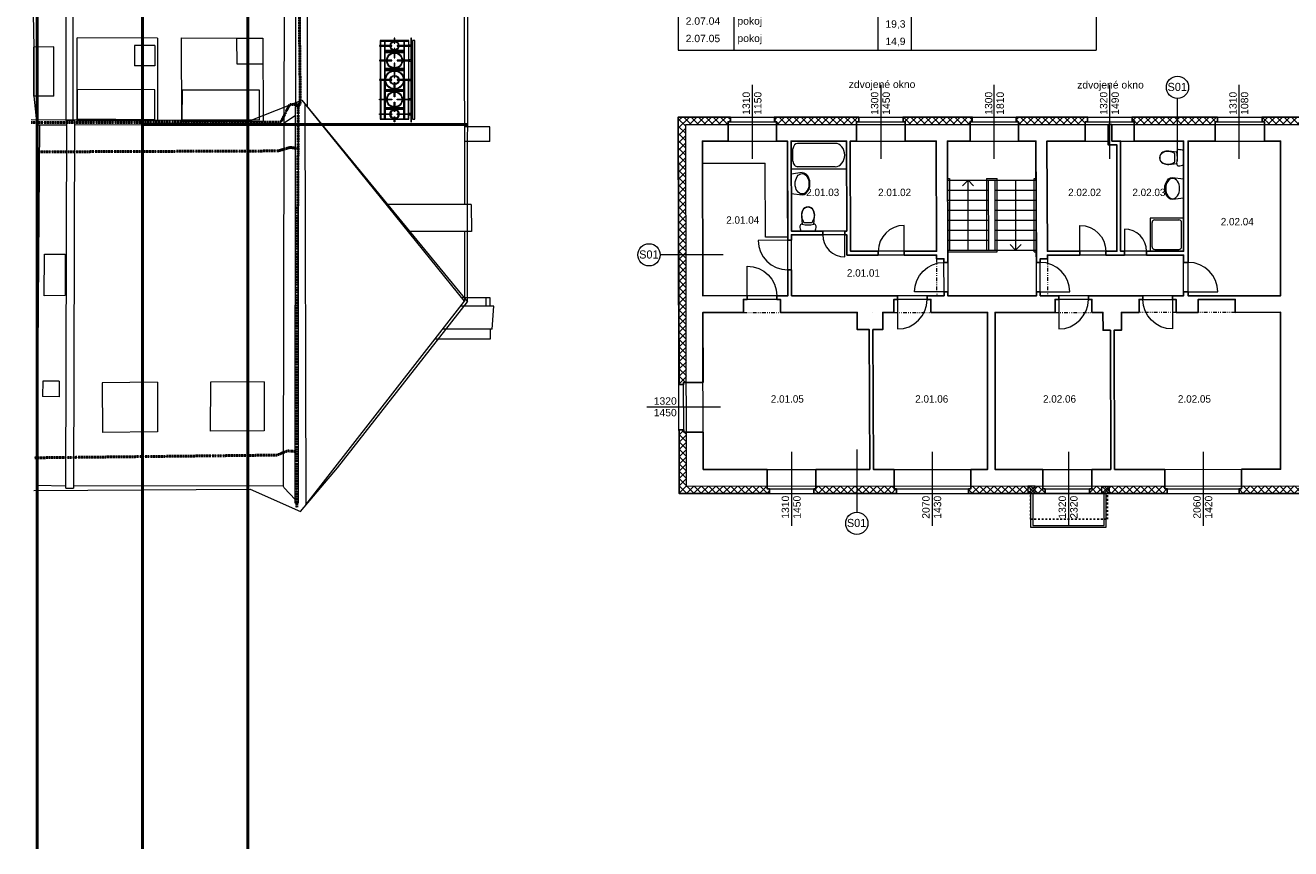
# Model space of a CAD drawing. Extents: x 9439 to 77518, y -36542 to 26174.
# Tile 1 of 7: x 9439 to 43657, y -36542 to -14271. Entities that reach past the tile are written whole.
import ezdxf

# ---------------------------------------------------------------- set-up
doc = ezdxf.new("R2010")
doc.units = 0
doc.header["$MEASUREMENT"] = 0
doc.set_wipeout_variables(frame=1)
for name, pattern in [('DGN Style 4', [0.565042, 0.282344, -0.141172, 0.000352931, -0.141172]), ('Wipeout_Contour', [1000, 0, -1000]), ('Čerchovaná se dvěma tečkami S', [250, 100, -40, 15, -40, 15, -40]), ('čárkovaná S', [100, 50, -50])]:
    doc.linetypes.add(name, pattern=pattern)
for name, color, linetype, lineweight in [('2D BOD_Číslo_pera__1', 7, 'Continuous', 15), ('2D BOD_Číslo_pera__2', 1, 'Continuous', 25), ('2D kreslení - obecné_Číslo_pera__1', 7, 'Continuous', 15), ('2D VÝPLNĚ_Číslo_pera__4', 91, 'Continuous', 13), ('2D ČÁRY_Číslo_pera__1', 7, 'Continuous', 15), ('2D ČÁRY_Číslo_pera__2', 1, 'Continuous', 25), ('2D ČÁRY_Číslo_pera__3', 150, 'Continuous', 13), ('2D ČÁRY_Číslo_pera__5', 231, 'Continuous', 50), ('blok I_hromosvody_Číslo_pera__4', 91, 'Continuous', 13), ('blok I_okapy_Číslo_pera__5', 231, 'Continuous', 50), ('blok I_pohled4_fasáda_Číslo_pera__1', 7, 'Continuous', 15), ('blok I_pohled4_okna_Číslo_pera__3', 150, 'Continuous', 13), ('blok I_pohled4_střecha_Číslo_pera__1', 7, 'Continuous', 15), ('blok I_pohled4_terén_Číslo_pera__4', 91, 'Continuous', 13), ('blok I_pohled6_fasáda_Číslo_pera__1', 7, 'Continuous', 15), ('blok I_pohled6_okna_Číslo_pera__3', 150, 'Continuous', 13), ('blok I_pohled6_střecha_Číslo_pera__1', 7, 'Continuous', 15), ('komín_Číslo_pera__1', 7, 'Continuous', 15), ('KRESBA_Číslo_pera__1', 7, 'Continuous', 15), ('Level 30_Číslo_pera__1', 7, 'Continuous', 15), ('NÁBYTEK A ZAŘÍZENÍ_Číslo_pera__3', 150, 'Continuous', 13), ('POZNÁMKY.TEXT_Číslo_pera__4', 91, 'Continuous', 13), ('zdi_Číslo_pera__1', 7, 'Continuous', 15), ('Č.M.', 6, 'Continuous', 13)]:
    doc.layers.add(name, color=color, linetype=linetype, lineweight=lineweight)
for name, color, linetype in [('2D ČÁRY', 7, 'Continuous'), ('NÁBYTEK A ZAŘÍZENÍ', 7, 'Continuous'), ('vodorovné konstrukce', 7, 'Continuous')]:
    doc.layers.add(name, color=color, linetype=linetype)
for name, color, linetype, lineweight, true_color in [('blok I_komíny_Číslo_pera__252', 7, 'Continuous', 13, 0x917be6), ('blok I_pohled4_terén_Číslo_pera__30', 7, 'Continuous', 13, 0xfed4ff), ('blok I_pohled6_terén_Číslo_pera__30', 7, 'Continuous', 13, 0xfed4ff), ('vodorovné konstrukce_Číslo_pera__241', 9, 'Continuous', 13, 0x808080)]:
    doc.layers.add(name, color=color, linetype=linetype, lineweight=lineweight, true_color=true_color)
doc.styles.add('GENERATED_STYLE_2', font='arial.ttf')
doc.styles.add('GENERATED_STYLE_3', font='txt')
pattern_1 = [(45, (0, 0), (-98.99495, 98.99495), []), (135, (0, 0), (98.99495, 98.99495), [])]

# ---------------------------------------------------------------- blocks, each defined once
blk = doc.blocks.new('Vana 01 11')
at = {"layer": 'NÁBYTEK A ZAŘÍZENÍ_Číslo_pera__3', "linetype": 'Continuous'}
for p, q in [((0, 0), (0, 751)), ((0, 751), (1500, 751)), ((1188, 691), (175, 691)), ((1500, 751), (1500, 0)), ((50, 210), (50, 541)), ((0, 0), (1500, 0)), ((1188, 60), (175, 60))]:
    blk.add_line(p, q, dxfattribs=at)
for centre, major_axis, start_param, end_param in [((175, 541), (0, 150), 0, 1.570796), ((1188, 375), (0, 315), 3.141593, 6.283185), ((175, 210), (0, 150), 1.570796, 3.141593)]:
    blk.add_ellipse(centre, major_axis=major_axis, ratio=0.832549, start_param=start_param, end_param=end_param, dxfattribs=at)
blk = doc.blocks.new('Umyvadlo oválné 11')
at = {"linetype": 'Wipeout_Contour', "ltscale": 7424.288341}
blk.add_wipeout([(0, 214), (3, 185), (10, 158), (23, 132), (52, 94), (88, 63), (155, 28), (226, 7), (300, 0), (374, 7), (445, 28), (512, 63), (548, 94), (577, 132), (590, 158), (597, 185), (600, 214), (562, 508), (38, 508), (-1, 214)], dxfattribs=at).dxf.layer = 'NÁBYTEK A ZAŘÍZENÍ'
at = {"layer": 'NÁBYTEK A ZAŘÍZENÍ_Číslo_pera__3', "linetype": 'Continuous'}
for p, q in [((38, 508), (-1, 214)), ((38, 508), (38, 508)), ((562, 508), (38, 508)), ((562, 508), (562, 508)), ((600, 214), (562, 508))]:
    blk.add_line(p, q, dxfattribs=at)
blk.add_ellipse((300, 214), major_axis=(-275, 0), ratio=0.680917, dxfattribs=at)
blk.add_ellipse((299, 214), major_axis=(-300, 0), ratio=0.713345, start_param=0, end_param=3.141593, dxfattribs=at)
blk = doc.blocks.new('WC s nádržkou 1 11')
at = {"linetype": 'Wipeout_Contour', "ltscale": 15629.429493}
blk.add_wipeout([(31, 650), (18, 619), (8, 587), (2, 554), (0, 520), (5, 498), (20, 479), (40, 469), (64, 469), (41, 257), (39, 215), (44, 173), (54, 132), (70, 92), (97, 54), (132, 25), (174, 6), (220, 0), (266, 6), (308, 25), (343, 54), (370, 92), (386, 132), (396, 173), (401, 215), (399, 257), (376, 469), (400, 469), (420, 479), (435, 498), (440, 520), (438, 554), (432, 587), (422, 619), (409, 650)], dxfattribs=at).dxf.layer = 'NÁBYTEK A ZAŘÍZENÍ'
at = {"layer": 'NÁBYTEK A ZAŘÍZENÍ_Číslo_pera__3', "linetype": 'Continuous'}
for p, q in [((2, 554), (0, 520)), ((0, 520), (5, 498)), ((8, 587), (2, 554)), ((5, 498), (20, 479)), ((18, 619), (8, 587)), ((31, 650), (18, 619)), ((20, 479), (40, 469)), ((409, 650), (31, 650)), ((40, 469), (64, 469)), ((64, 469), (41, 257)), ((86, 381), (68, 341)), ((107, 419), (86, 381)), ((333, 419), (107, 419)), ((354, 381), (333, 419)), ((372, 341), (354, 381)), ((399, 257), (376, 469)), ((376, 469), (400, 469)), ((400, 469), (420, 479)), ((422, 619), (409, 650)), ((420, 479), (435, 498)), ((432, 587), (422, 619)), ((438, 554), (432, 587)), ((435, 498), (440, 520)), ((440, 520), (438, 554)), ((41, 257), (39, 215)), ((39, 215), (44, 173)), ((44, 173), (54, 132)), ((49, 256), (47, 215)), ((47, 215), (52, 174)), ((56, 299), (49, 256)), ((52, 174), (62, 134)), ((54, 132), (70, 92)), ((68, 341), (56, 299)), ((62, 134), (78, 96)), ((70, 92), (97, 54)), ((78, 96), (102, 60)), ((97, 54), (132, 25)), ((102, 60), (136, 32)), ((132, 25), (174, 6)), ((136, 32), (176, 14)), ((174, 6), (220, 0)), ((176, 14), (220, 8)), ((220, 8), (264, 14)), ((220, 0), (266, 6)), ((264, 14), (304, 32)), ((266, 6), (308, 25)), ((304, 32), (338, 60)), ((308, 25), (343, 54)), ((338, 60), (362, 96)), ((343, 54), (370, 92)), ((362, 96), (378, 134)), ((370, 92), (386, 132)), ((384, 299), (372, 341)), ((378, 134), (388, 174)), ((391, 256), (384, 299)), ((386, 132), (396, 173)), ((388, 174), (393, 215)), ((393, 215), (391, 256)), ((396, 173), (401, 215)), ((401, 215), (399, 257))]:
    blk.add_line(p, q, dxfattribs=at)
blk.add_ellipse((220, -298), major_axis=(785, 0), ratio=0.9963, start_param=1.370375, end_param=1.771221, dxfattribs=at)
blk = doc.blocks.new('Umyvadlo oválné 11_2')
at = {"linetype": 'Wipeout_Contour', "ltscale": 7424.288341}
blk.add_wipeout([(0, 214), (3, 185), (10, 158), (23, 132), (52, 94), (88, 63), (155, 28), (226, 7), (300, 0), (374, 7), (445, 28), (512, 63), (548, 94), (577, 132), (590, 158), (597, 185), (600, 214), (562, 508), (38, 508), (-1, 214)], dxfattribs=at).dxf.layer = 'NÁBYTEK A ZAŘÍZENÍ'
at = {"layer": 'NÁBYTEK A ZAŘÍZENÍ_Číslo_pera__3', "linetype": 'Continuous'}
for p, q in [((38, 508), (-1, 214)), ((38, 508), (38, 508)), ((562, 508), (38, 508)), ((562, 508), (562, 508)), ((600, 214), (562, 508))]:
    blk.add_line(p, q, dxfattribs=at)
blk.add_ellipse((300, 214), major_axis=(-275, 0), ratio=0.680917, dxfattribs=at)
blk.add_ellipse((299, 214), major_axis=(-300, 0), ratio=0.713345, start_param=0, end_param=3.141593, dxfattribs=at)
blk = doc.blocks.new('Sprch vana 11')
at = {"linetype": 'Wipeout_Contour', "ltscale": 3073.206698}
blk.add_wipeout([(900, 0), (900, 900), (0, 900), (0, 0)], dxfattribs=at).dxf.layer = 'NÁBYTEK A ZAŘÍZENÍ'
at = {"layer": 'NÁBYTEK A ZAŘÍZENÍ_Číslo_pera__3', "linetype": 'Continuous'}
for p, q in [((900, 900), (0, 900)), ((0, 900), (0, 0)), ((50, 125), (50, 775)), ((125, 850), (775, 850)), ((850, 125), (850, 775)), ((900, 0), (900, 900)), ((0, 0), (900, 0)), ((125, 50), (775, 50))]:
    blk.add_line(p, q, dxfattribs=at)
for centre, start, end in [((125, 775), 90, 180), ((775, 775), 0, 90), ((125, 125), 180, 270), ((775, 125), 270, 0)]:
    blk.add_arc(centre, 75, start, end, dxfattribs=at)
blk = doc.blocks.new('LINE_13065', base_point=(31924, -25742))
at = {"layer": 'vodorovné konstrukce_Číslo_pera__241', "linetype": 'Continuous'}
blk.add_line((31924, -25742), (31924, -27442), dxfattribs=at)
blk.add_circle((31924, -27742), 300, dxfattribs=at)
blk = doc.blocks.new('LINE_13068', base_point=(28307, -20479))
at = {"layer": 'vodorovné konstrukce_Číslo_pera__241', "linetype": 'Continuous'}
blk.add_line((28307, -20479), (26607, -20479), dxfattribs=at)
blk.add_circle((26307, -20479), 300, dxfattribs=at)
blk = doc.blocks.new('LINE_13069', base_point=(40596, -17948))
at = {"layer": 'vodorovné konstrukce_Číslo_pera__241', "linetype": 'Continuous'}
blk.add_line((40596, -17948), (40596, -16248), dxfattribs=at)
blk.add_circle((40596, -15948), 300, dxfattribs=at)
blk = doc.blocks.new('LINE_13229', base_point=(34932, -20352))
at = {"layer": '2D ČÁRY_Číslo_pera__3', "linetype": 'Continuous'}
for p, q in [((34932, -18462), (34782, -18612)), ((34932, -20352), (34932, -18462)), ((34932, -18462), (35082, -18612))]:
    blk.add_line(p, q, dxfattribs=at)
blk = doc.blocks.new('LINE_13230', base_point=(36219, -18462))
at = {"layer": '2D ČÁRY_Číslo_pera__3', "linetype": 'Continuous'}
for p, q in [((36219, -18462), (36219, -20352)), ((36219, -20352), (36069, -20202)), ((36219, -20352), (36369, -20202))]:
    blk.add_line(p, q, dxfattribs=at)

msp = doc.modelspace()

# ---------------------------------------------------------------- hatches: boundary and pattern name
at = {"layer": '2D VÝPLNĚ_Číslo_pera__4', "linetype": 'Continuous'}
h = msp.add_hatch(dxfattribs=at)
h.set_pattern_fill('TEPELNA_IZOLACE_EPS', color=256, style=0, pattern_type=2)
h.set_pattern_definition(pattern_1)
h.paths.add_polyline_path([(27297, -16954), (28444, -16954), (28443, -16878), (28504, -16878), (28504, -16754), (27097, -16754), (27116, -23989), (27240, -23989), (27240, -23928), (27316, -23928)], flags=0)
h = msp.add_hatch(dxfattribs=at)
h.set_pattern_fill('TEPELNA_IZOLACE_EPS', color=256, style=0, pattern_type=2)
h.set_pattern_definition(pattern_1)
h.paths.add_polyline_path([(31918, -16954), (31918, -16878), (31978, -16878), (31978, -16754), (29695, -16754), (29695, -16878), (29755, -16878), (29755, -16954)], flags=0)
h = msp.add_hatch(dxfattribs=at)
h.set_pattern_fill('TEPELNA_IZOLACE_EPS', color=256, style=0, pattern_type=2)
h.set_pattern_definition(pattern_1)
h.paths.add_polyline_path([(34986, -16954), (34986, -16878), (35046, -16878), (35046, -16754), (33175, -16754), (33175, -16878), (33235, -16878), (33235, -16954)], flags=0)
h = msp.add_hatch(dxfattribs=at)
h.set_pattern_fill('TEPELNA_IZOLACE_EPS', color=256, style=0, pattern_type=2)
h.set_pattern_definition(pattern_1)
h.paths.add_polyline_path([(38103, -16954), (38103, -16878), (38163, -16878), (38163, -16754), (36235, -16754), (36235, -16878), (36295, -16878), (36295, -16954)], flags=0)
h = msp.add_hatch(dxfattribs=at)
h.set_pattern_fill('TEPELNA_IZOLACE_EPS', color=256, style=0, pattern_type=2)
h.set_pattern_definition(pattern_1)
h.paths.add_polyline_path([(41615, -16954), (41615, -16878), (41675, -16878), (41675, -16754), (39367, -16754), (39367, -16878), (39427, -16878), (39427, -16954)], flags=0)
h = msp.add_hatch(dxfattribs=at)
h.set_pattern_fill('TEPELNA_IZOLACE_EPS', color=256, style=0, pattern_type=2)
h.set_pattern_definition(pattern_1)
h.paths.add_polyline_path([(44660, -16954), (44660, -16878), (44720, -16878), (44720, -16754), (42885, -16754), (42885, -16878), (42945, -16878), (42945, -16954)], flags=0)
h = msp.add_hatch(dxfattribs=at)
h.set_pattern_fill('TEPELNA_IZOLACE_EPS', color=256, style=0, pattern_type=2)
h.set_pattern_definition(pattern_1)
h.paths.add_polyline_path([(29562, -26935), (29562, -26811), (29502, -26811), (29502, -26735), (27323, -26735), (27319, -25272), (27243, -25272), (27243, -25212), (27119, -25212), (27124, -26935)], flags=0)
h = msp.add_hatch(dxfattribs=at)
h.set_pattern_fill('TEPELNA_IZOLACE_EPS', color=256, style=0, pattern_type=2)
h.set_pattern_definition(pattern_1)
h.paths.add_polyline_path([(32994, -26934), (32994, -26810), (32934, -26810), (32934, -26734), (30819, -26734), (30819, -26810), (30759, -26810), (30759, -26934)], flags=0)
h = msp.add_hatch(dxfattribs=at)
h.set_pattern_fill('TEPELNA_IZOLACE_EPS', color=256, style=0, pattern_type=2)
h.set_pattern_definition(pattern_1)
h.paths.add_polyline_path([(37017, -26933), (37017, -26809), (36957, -26809), (36957, -26733), (35004, -26733), (35004, -26809), (34944, -26809), (34944, -26933)], flags=0)
h = msp.add_hatch(dxfattribs=at)
h.set_pattern_fill('TEPELNA_IZOLACE_EPS', color=256, style=0, pattern_type=2)
h.set_pattern_definition(pattern_1)
h.paths.add_polyline_path([(40317, -26932), (40317, -26808), (40257, -26808), (40257, -26732), (38278, -26732), (38278, -26808), (38218, -26809), (38218, -26932)], flags=0)
h = msp.add_hatch(dxfattribs=at)
h.set_pattern_fill('TEPELNA_IZOLACE_EPS', color=256, style=0, pattern_type=2)
h.set_pattern_definition(pattern_1)
h.paths.add_polyline_path([(45076, -26730), (42323, -26731), (42323, -26807), (42263, -26807), (42263, -26931), (45136, -26930), (45136, -26806), (45076, -26806)], flags=0)

# ---------------------------------------------------------------- linework, layer by layer
at = {"layer": '2D BOD_Číslo_pera__1', "linetype": 'Continuous', "flags": 128}
for points in [[(36747, -26733), (36547, -26733), (36547, -26933), (36747, -26933)], [(36632, -26933), (38662, -26933), (38662, -27853), (36632, -27853)], [(36682, -26933), (36682, -27803), (38612, -27803), (38612, -26933)], [(38547, -26733), (38747, -26733), (38747, -26933), (38547, -26933)]]:
    msp.add_lwpolyline(points, close=True, dxfattribs=at)
at = {"layer": '2D BOD_Číslo_pera__2', "linetype": 'Continuous', "flags": 128}
for points in [[(28445, -17404), (28443, -16878), (28504, -16878), (28504, -16754), (27097, -16754), (27116, -23989), (27240, -23989), (27240, -23928), (27766, -23928)], [(29756, -17404), (29755, -16878), (29695, -16878), (29695, -16754), (31978, -16754), (31978, -16878), (31918, -16878), (31918, -17404)], [(33235, -17404), (33235, -16878), (33175, -16878), (33175, -16754), (35046, -16754), (35046, -16878), (34986, -16878), (34986, -17404)], [(36295, -17404), (36295, -16878), (36235, -16878), (36235, -16754), (38163, -16754), (38163, -16878), (38103, -16878), (38103, -17404)], [(39427, -17404), (39427, -16878), (39367, -16878), (39367, -16754), (41675, -16754), (41675, -16878), (41615, -16878), (41615, -17404)], [(42945, -17404), (42945, -16878), (42885, -16878), (42885, -16754), (44720, -16754), (44720, -16878), (44660, -16878), (44660, -17404)], [(27769, -25272), (27243, -25272), (27243, -25212), (27119, -25212), (27124, -26935), (29562, -26935), (29562, -26811), (29502, -26811), (29502, -26285)], [(30819, -26284), (30819, -26810), (30759, -26810), (30759, -26935), (32994, -26934), (32994, -26810), (32934, -26810), (32934, -26284)], [(35004, -26283), (35004, -26809), (34944, -26809), (34944, -26934), (37017, -26933), (37017, -26809), (36957, -26809), (36957, -26283)], [(38278, -26282), (38278, -26808), (38218, -26809), (38218, -26933), (40317, -26932), (40317, -26808), (40257, -26808), (40257, -26282)], [(42323, -26281), (42323, -26807), (42263, -26807), (42263, -26931), (45136, -26930), (45136, -26806), (45076, -26806), (45076, -26280)]]:
    msp.add_lwpolyline(points, dxfattribs=at)
at = {"layer": '2D kreslení - obecné_Číslo_pera__1', "linetype": 'Continuous'}
for centre, radius in [((19424, -15222), 215), ((19424, -15222), 200), ((19424, -15749), 255), ((19424, -15749), 240), ((19424, -15749), 125), ((19424, -15749), 110), ((19424, -16277), 215), ((19424, -16277), 200)]:
    msp.add_circle(centre, radius, dxfattribs=at)
at = {"layer": '2D ČÁRY_Číslo_pera__1', "linetype": 'Continuous'}
for p, q in [((27124, -26935), (27097, -16754)), ((27097, -16754), (50048, -16754)), ((28504, -16878), (28504, -16754)), ((29695, -16878), (29695, -16754)), ((31978, -16878), (31978, -16754)), ((33175, -16878), (33175, -16754)), ((35046, -16878), (35046, -16754)), ((36235, -16878), (36235, -16754)), ((38163, -16878), (38163, -16754)), ((39367, -16878), (39367, -16754)), ((41675, -16878), (41675, -16754)), ((42885, -16878), (42885, -16754)), ((27323, -26735), (27297, -16954)), ((27297, -16954), (50248, -16954)), ((27297, -17030), (27297, -17030)), ((28443, -16878), (28445, -17404)), ((28443, -16878), (29755, -16878)), ((29755, -16878), (29756, -17404)), ((31918, -16878), (31918, -17404)), ((31918, -16878), (33235, -16878)), ((33235, -16878), (33235, -17404)), ((34986, -16878), (36295, -16878)), ((34986, -16878), (34986, -17404)), ((36295, -16878), (36295, -17404)), ((38103, -16878), (38103, -17404)), ((38103, -16878), (39427, -16878)), ((39427, -16878), (39427, -17404)), ((41615, -16878), (41615, -17404)), ((41615, -16878), (42945, -16878)), ((42945, -16878), (42945, -17404)), ((27760, -21585), (27748, -17404)), ((27748, -17404), (30048, -17404)), ((30148, -17404), (31648, -17404)), ((31648, -17404), (31654, -19835)), ((31748, -17404), (31755, -20384)), ((31748, -17404), (34074, -17404)), ((34074, -17404), (34081, -20384)), ((34374, -17404), (34384, -21585)), ((34374, -17404), (36767, -17404)), ((36784, -21585), (36767, -17404)), ((37067, -17404), (38723, -17404)), ((37079, -20384), (37067, -17404)), ((38823, -17404), (40759, -17404)), ((39059, -20384), (39059, -17404)), ((40884, -17404), (43382, -17404)), ((43382, -21585), (43382, -17404)), ((38723, -17504), (38959, -17504)), ((38959, -20384), (38959, -17504)), ((34382, -18462), (36771, -18462)), ((35478, -18462), (35483, -20352)), ((35667, -20352), (35667, -18462)), ((34382, -18732), (35479, -18732)), ((35667, -18732), (36771, -18732)), ((34382, -19002), (35479, -19002)), ((35667, -19002), (36771, -19002)), ((34382, -19272), (35480, -19272)), ((35667, -19272), (36771, -19272)), ((34382, -19542), (35481, -19542)), ((34382, -19812), (35481, -19812)), ((35667, -19542), (36771, -19542)), ((35667, -19812), (36771, -19812)), ((30160, -21585), (30155, -19935)), ((31654, -19935), (31656, -20484)), ((34382, -20082), (35482, -20082)), ((35667, -20082), (36771, -20082)), ((34082, -20484), (34082, -20588)), ((34382, -20352), (36771, -20352)), ((37080, -20584), (37080, -20484)), ((34282, -20585), (34082, -20588)), ((36887, -20585), (37080, -20584)), ((28860, -21685), (28860, -22035)), ((29860, -21685), (29860, -22035)), ((32926, -21685), (32926, -22035)), ((33926, -21685), (33926, -22035)), ((37284, -21685), (37284, -22035)), ((38284, -21685), (38284, -22035)), ((39559, -21685), (39559, -22035)), ((40559, -21685), (40559, -22035)), ((41159, -21685), (41159, -22035)), ((42159, -21685), (42159, -22035)), ((27772, -26285), (27761, -22035)), ((32361, -22030), (32361, -22029)), ((32626, -22035), (32926, -22035)), ((35462, -22035), (35462, -26283)), ((35662, -22035), (35662, -26283)), ((39559, -22035), (39081, -22035)), ((42159, -22035), (43382, -22030)), ((43382, -26281), (43382, -22030)), ((32272, -26284), (32262, -22500)), ((32372, -26284), (32362, -22501)), ((27240, -23928), (27766, -23928)), ((27243, -25272), (27240, -23928)), ((27240, -23989), (27116, -23989)), ((27243, -25212), (27119, -25212)), ((27243, -25272), (27769, -25272)), ((27772, -26285), (32272, -26284)), ((29502, -26811), (29502, -26285)), ((30819, -26810), (30819, -26284)), ((32372, -26284), (35462, -26283)), ((32934, -26810), (32934, -26284)), ((35004, -26809), (35004, -26283)), ((35662, -26283), (38793, -26282)), ((36957, -26809), (36957, -26283)), ((38278, -26808), (38278, -26282)), ((38893, -26282), (43382, -26281)), ((40257, -26808), (40257, -26282)), ((42323, -26807), (42323, -26281)), ((27124, -26935), (60316, -26926)), ((27323, -26735), (60116, -26726)), ((29502, -26811), (30819, -26810)), ((29562, -26811), (29562, -26935)), ((30759, -26810), (30759, -26935)), ((32934, -26810), (35004, -26809)), ((32994, -26810), (32994, -26934)), ((34944, -26809), (34944, -26934)), ((36547, -26733), (36747, -26933)), ((36547, -26933), (36747, -26733)), ((36957, -26809), (38278, -26808)), ((37017, -26809), (37017, -26933)), ((38218, -26809), (38218, -26933)), ((38747, -26733), (38547, -26933)), ((38747, -26933), (38547, -26733)), ((40257, -26808), (42323, -26807)), ((40317, -26808), (40317, -26932)), ((42263, -26807), (42263, -26931))]:
    msp.add_line(p, q, dxfattribs=at)
at = {"layer": '2D ČÁRY_Číslo_pera__1', "linetype": 'Čerchovaná se dvěma tečkami S'}
for p, q in [((34082, -20588), (34084, -21588)), ((37080, -20584), (37084, -21588)), ((28860, -22035), (29860, -22035)), ((32926, -22035), (33926, -22035)), ((37284, -22035), (38284, -22035)), ((40559, -22035), (39559, -22035)), ((42159, -22035), (41159, -22035))]:
    msp.add_line(p, q, dxfattribs=at)
at = {"layer": '2D ČÁRY_Číslo_pera__2', "linetype": 'čárkovaná S'}
for p, q in [((36624, -27633), (36624, -26733)), ((38700, -27632), (38700, -26732)), ((36624, -27633), (38700, -27632))]:
    msp.add_line(p, q, dxfattribs=at)
at = {"layer": '2D ČÁRY_Číslo_pera__2', "linetype": 'Continuous', "flags": 128}
msp.add_lwpolyline([(38723, -16954), (38723, -17504), (38959, -17504), (38959, -20384), (38658, -20384), (38658, -20484), (39159, -20484), (39160, -20384), (39059, -20384), (39059, -17404), (38823, -17404), (38823, -16954)], close=True, dxfattribs=at)
for points in [[(28445, -17404), (27748, -17404), (27760, -21585), (28960, -21582), (28960, -21685), (28860, -21685), (28860, -22035), (27761, -22035), (27766, -23928)], [(33235, -17404), (34074, -17404), (34081, -20384), (33205, -20385), (33206, -20485), (34082, -20484), (34082, -20588), (34282, -20585), (34282, -20683), (34382, -20682), (34374, -17404), (34986, -17404)], [(36295, -17404), (36767, -17404), (36781, -20682), (36886, -20683), (36887, -20585), (37080, -20584), (37080, -20484), (37956, -20484), (37956, -20384), (37079, -20384), (37067, -17404), (38103, -17404)], [(30819, -26284), (32272, -26284), (32262, -22500), (31935, -22500), (31934, -22035), (29860, -22035), (29860, -21685), (29761, -21685), (29761, -21585), (30060, -21585), (30058, -20886), (30158, -20886), (30160, -21585), (33026, -21585), (33027, -21685), (32926, -21685), (32926, -22035), (32626, -22035), (32627, -22501), (32362, -22501), (32372, -26284), (32934, -26284)], [(35004, -26283), (35462, -26283), (35462, -22035), (33926, -22035), (33926, -21685), (33828, -21685), (33828, -21585), (34284, -21585), (34284, -21484), (34384, -21484), (34384, -21585), (36784, -21585), (36784, -21484), (36884, -21484), (36884, -21585), (37384, -21585), (37384, -21685), (37284, -21685), (37284, -22035), (35662, -22035), (35662, -26283), (36957, -26283)], [(38278, -26282), (38793, -26282), (38783, -22517), (38582, -22517), (38581, -22035), (38284, -22035), (38284, -21685), (38186, -21685), (38186, -21585), (39657, -21585), (39657, -21685), (39559, -21685), (39559, -22035), (39081, -22035), (39082, -22517), (38883, -22517), (38893, -26282), (40257, -26282)], [(27769, -25272), (27772, -26285), (29502, -26285)]]:
    msp.add_lwpolyline(points, dxfattribs=at)
at = {"layer": '2D ČÁRY_Číslo_pera__3', "linetype": 'Continuous'}
for p, q in [((27748, -18004), (29450, -18004)), ((29455, -20004), (29450, -18004)), ((34382, -18412), (34433, -18412)), ((34433, -18412), (34428, -20352)), ((35428, -18412), (35433, -20352)), ((35428, -18412), (35717, -18412)), ((35717, -20402), (35717, -18412)), ((36721, -20402), (36721, -18412)), ((36721, -18412), (36771, -18412)), ((30055, -20003), (29455, -20004)), ((34382, -20402), (34428, -20402)), ((34382, -20402), (35717, -20402)), ((36721, -20402), (36771, -20402))]:
    msp.add_line(p, q, dxfattribs=at)
at = {"layer": '2D ČÁRY_Číslo_pera__5', "linetype": 'Continuous'}
for p, q in [((9755, 12306), (9755, -36542)), ((12605, 12306), (12605, -36542)), ((15455, 12306), (15455, -36542)), ((12605, -16954), (21398, -16954))]:
    msp.add_line(p, q, dxfattribs=at)
at = {"layer": 'blok I_hromosvody_Číslo_pera__4', "linetype": 'Continuous'}
for p, q in [((21395, -20790), (21415, 2741)), ((15543, -16838), (16917, -16294)), ((16917, -16294), (21399, -21747)), ((9597, -16817), (15543, -16838)), ((21399, -21747), (21395, -20790)), ((17881, -26244), (21399, -21747)), ((16884, -27421), (17881, -26244)), ((9671, -26852), (15518, -26822)), ((15518, -26822), (16884, -27421))]:
    msp.add_line(p, q, dxfattribs=at)
at = {"layer": 'blok I_komíny_Číslo_pera__252', "linetype": 'Continuous'}
for p, q in [((21998, -17013), (21322, -17013)), ((21998, -17415), (21998, -17013)), ((21998, -17415), (21313, -17415)), ((21498, -19118), (19205, -19118)), ((21498, -19118), (21505, -19847)), ((21505, -19847), (19793, -19847)), ((22107, -21864), (21208, -21864)), ((22005, -21646), (21244, -21646)), ((21897, -21864), (21897, -21647)), ((22008, -21864), (22005, -21646)), ((22065, -22493), (22107, -21864)), ((22065, -22493), (20718, -22493)), ((22010, -22493), (22010, -22762)), ((22010, -22762), (20509, -22762))]:
    msp.add_line(p, q, dxfattribs=at)
at = {"layer": 'blok I_okapy_Číslo_pera__5', "linetype": 'DGN Style 4'}
for p, q in [((16798, -9235), (16875, -16408)), ((16349, -16893), (16587, -16418)), ((16587, -16418), (16817, -16406)), ((16818, -16406), (16814, -17607)), ((16875, -16408), (16817, -16406)), ((9594, -16897), (16349, -16893)), ((9796, -17694), (16275, -17669)), ((16275, -17669), (16598, -17572)), ((16598, -17572), (16814, -17607)), ((16814, -17607), (16760, -25801)), ((9676, -25969), (16239, -25896)), ((16239, -25896), (16533, -25781)), ((16533, -25781), (16760, -25801)), ((16760, -25801), (16784, -27322))]:
    msp.add_line(p, q, dxfattribs=at)
at = {"layer": 'blok I_pohled4_fasáda_Číslo_pera__1', "linetype": 'Continuous'}
for p, q in [((16752, -16465), (16794, 7613)), ((16870, 7622), (16865, -16451)), ((16481, 7144), (16433, -16974)), ((10561, -1826), (10531, -16843)), ((10746, -1826), (10723, -16842)), ((13009, -14619), (10840, -14608)), ((10845, -16854), (10840, -14608)), ((13009, -14619), (13014, -16866)), ((13675, -16873), (13658, -14610)), ((13658, -14610), (15862, -14623)), ((15862, -14623), (15873, -16875)), ((10770, -16842), (10531, -16843)), ((13014, -16866), (10845, -16854)), ((15873, -16875), (13675, -16873))]:
    msp.add_line(p, q, dxfattribs=at)
at = {"layer": 'blok I_pohled4_okna_Číslo_pera__3', "linetype": 'Continuous'}
for p, q in [((15162, -14627), (15862, -14623)), ((15165, -15319), (15162, -14627)), ((15862, -14623), (15858, -15323)), ((10206, -14853), (9665, -14858)), ((9666, -16188), (9665, -14858)), ((10207, -16183), (10206, -14853)), ((12939, -14819), (12389, -14816)), ((12389, -14816), (12391, -15366)), ((12939, -14819), (12941, -15369)), ((12941, -15369), (12391, -15366)), ((15858, -15323), (15165, -15319)), ((12942, -16015), (10843, -16004)), ((10843, -16004), (10845, -16804)), ((12944, -16815), (12942, -16015)), ((13676, -16023), (13675, -16823)), ((15769, -16025), (13676, -16023)), ((15773, -16825), (15769, -16025)), ((10207, -16183), (9666, -16188)), ((10845, -16804), (12944, -16815)), ((13675, -16823), (15773, -16825))]:
    msp.add_line(p, q, dxfattribs=at)
at = {"layer": 'blok I_pohled4_střecha_Číslo_pera__1', "linetype": 'Continuous'}
for p, q in [((17066, 7658), (17063, -16463)), ((21308, -12132), (21311, -19118)), ((21311, -19847), (21312, -21730))]:
    msp.add_line(p, q, dxfattribs=at)
at = {"layer": 'blok I_pohled4_terén_Číslo_pera__30', "linetype": 'Continuous'}
for p, q in [((9439, -1824), (9665, -14858)), ((9750, -16966), (9818, -16966))]:
    msp.add_line(p, q, dxfattribs=at)
at = {"layer": 'blok I_pohled4_terén_Číslo_pera__30', "linetype": 'Continuous', "flags": 128}
msp.add_lwpolyline([(9665, -14858), (9666, -16188), (9750, -16966)], dxfattribs=at)
at = {"layer": 'blok I_pohled4_terén_Číslo_pera__4', "linetype": 'Continuous'}
for p, q in [((29100, -17878), (29100, -15878)), ((32587, -17878), (32587, -15878)), ((35641, -17878), (35641, -15878)), ((38765, -17878), (38765, -15878)), ((42262, -17878), (42262, -15878)), ((28242, -24600), (26242, -24600)), ((30159, -25808), (30159, -27808)), ((33960, -25809), (33960, -27809)), ((37647, -25808), (37647, -27808)), ((41290, -25807), (41290, -27807))]:
    msp.add_line(p, q, dxfattribs=at)
at = {"layer": 'blok I_pohled6_fasáda_Číslo_pera__1', "linetype": 'Continuous'}
for p, q in [((16464, -16888), (16749, -16704)), ((16736, -27194), (16749, -16466)), ((16749, -16466), (16865, -16451)), ((16817, -16457), (16814, -27199)), ((9818, -16966), (10565, -16963)), ((10538, -26791), (10565, -16843)), ((10770, -16842), (10738, -26790)), ((10770, -16962), (16429, -16939)), ((16429, -16939), (16409, -26728)), ((16429, -16939), (16464, -16888)), ((9753, -26708), (10538, -26726)), ((10538, -26791), (10738, -26790)), ((16409, -26728), (10738, -26739)), ((16441, -26779), (16409, -26728)), ((16737, -27095), (16441, -26779)), ((16814, -27199), (16736, -27194))]:
    msp.add_line(p, q, dxfattribs=at)
at = {"layer": 'blok I_pohled6_okna_Číslo_pera__3', "linetype": 'Continuous'}
for p, q in [((9951, -21587), (9954, -20465)), ((9954, -20465), (10515, -20458)), ((10515, -20458), (10514, -21580)), ((10514, -21580), (9951, -21587)), ((9913, -23894), (9907, -24313)), ((10356, -23897), (9913, -23894)), ((10356, -23897), (10350, -24316)), ((13011, -23924), (11521, -23939)), ((11521, -23939), (11523, -25283)), ((13011, -23924), (13013, -25267)), ((14444, -23924), (14439, -25247)), ((15899, -23914), (14444, -23924)), ((15899, -23914), (15894, -25237)), ((10350, -24316), (9907, -24313)), ((13013, -25267), (11523, -25283)), ((15894, -25237), (14439, -25247))]:
    msp.add_line(p, q, dxfattribs=at)
at = {"layer": 'blok I_pohled6_střecha_Číslo_pera__1', "linetype": 'Continuous'}
for p, q in [((17001, -16387), (17022, -27240)), ((21312, -21730), (17001, -16387)), ((17022, -27240), (21312, -21730))]:
    msp.add_line(p, q, dxfattribs=at)
at = {"layer": 'blok I_pohled6_terén_Číslo_pera__30', "linetype": 'Continuous'}
msp.add_line((9818, -16966), (9753, -26708), dxfattribs=at)
at = {"layer": 'komín_Číslo_pera__1', "linetype": 'Continuous'}
for p, q in [((31934, -22035), (31935, -22500)), ((32626, -22035), (32627, -22501)), ((38582, -22517), (38581, -22035)), ((39081, -22035), (39082, -22517)), ((32262, -22500), (31935, -22500)), ((32627, -22501), (32362, -22501)), ((38783, -22517), (38582, -22517)), ((39082, -22517), (38883, -22517))]:
    msp.add_line(p, q, dxfattribs=at)
at = {"layer": 'KRESBA_Číslo_pera__1', "linetype": 'Continuous', "flags": 128}
for points in [[(19034, -14684), (19034, -16814), (19814, -16814), (19814, -14684)], [(19169, -14699), (19679, -14699), (19679, -14949), (19169, -14949)], [(19413, -14752), (19433, -14752), (19433, -14617), (19413, -14617)], [(19864, -14617), (19864, -16881), (19884, -16881), (19884, -14617)], [(19909, -14684), (19909, -16814), (19969, -16814), (19969, -14684)], [(19354, -14813), (19019, -14813), (19019, -14833), (19354, -14833)], [(19169, -14964), (19169, -14992), (19679, -14992), (19679, -14964)], [(19679, -15007), (19679, -15437), (19169, -15437), (19169, -15007)], [(19413, -15152), (19433, -15152), (19433, -14894), (19413, -14894)], [(19494, -14813), (19494, -14833), (19829, -14833), (19829, -14813)], [(19794, -14808), (19794, -14838), (19884, -14838), (19884, -14808)], [(19354, -15212), (19019, -15212), (19019, -15232), (19354, -15232)], [(19413, -15679), (19433, -15679), (19433, -15292), (19413, -15292)], [(19494, -15212), (19494, -15232), (19829, -15232), (19829, -15212)], [(19794, -15207), (19794, -15237), (19884, -15237), (19884, -15207)], [(19354, -15739), (19019, -15739), (19019, -15759), (19354, -15759)], [(19169, -15452), (19169, -15479), (19679, -15479), (19679, -15452)], [(19494, -15739), (19494, -15759), (19829, -15759), (19829, -15739)], [(19794, -15734), (19794, -15764), (19884, -15764), (19884, -15734)], [(19169, -16047), (19169, -16019), (19679, -16019), (19679, -16047)], [(19679, -16492), (19679, -16062), (19169, -16062), (19169, -16492)], [(19413, -15819), (19433, -15819), (19433, -16207), (19413, -16207)], [(19354, -16287), (19019, -16287), (19019, -16267), (19354, -16267)], [(19413, -16347), (19433, -16347), (19433, -16604), (19413, -16604)], [(19494, -16287), (19494, -16267), (19829, -16267), (19829, -16287)], [(19794, -16261), (19794, -16291), (19884, -16291), (19884, -16261)], [(19354, -16685), (19019, -16685), (19019, -16665), (19354, -16665)], [(19169, -16534), (19169, -16507), (19679, -16507), (19679, -16534)], [(19169, -16799), (19679, -16799), (19679, -16549), (19169, -16549)], [(19413, -16746), (19433, -16746), (19433, -16881), (19413, -16881)], [(19494, -16685), (19494, -16665), (19829, -16665), (19829, -16685)], [(19794, -16660), (19794, -16690), (19884, -16690), (19884, -16660)]]:
    msp.add_lwpolyline(points, close=True, dxfattribs=at)
for points in [[(19049, -15749), (19049, -14699)], [(19049, -14699), (19154, -14699), (19154, -14964), (19154, -15479), (19154, -15494), (19154, -15749)], [(19694, -15749), (19694, -14699)], [(19694, -14699), (19799, -14699), (19799, -15749)], [(19169, -15749), (19169, -15494)], [(19169, -15494), (19679, -15494), (19679, -15749)], [(19049, -15749), (19049, -16799)], [(19049, -16799), (19154, -16799), (19154, -16534), (19154, -16019), (19154, -16004), (19154, -15749)], [(19169, -15749), (19169, -16004)], [(19169, -16004), (19679, -16004), (19679, -15749)], [(19694, -15749), (19694, -16799)], [(19694, -16799), (19799, -16799), (19799, -15749)]]:
    msp.add_lwpolyline(points, dxfattribs=at)
for points in [[(19424, -14699, 1), (19424, -14949, 1)], [(19424, -14714, -1), (19424, -14934, -1)], [(19424, -16799, -1), (19424, -16549, -1)], [(19424, -16784, 1), (19424, -16564, 1)]]:
    msp.add_lwpolyline(points, format="xyb", close=True, dxfattribs=at)
at = {"layer": 'Level 30_Číslo_pera__1', "linetype": 'Continuous', "flags": 128}
for points in [[(31002, -19835), (31002, -19935, 0.414213), (31603, -20535), (31604, -19935), (31604, -19835)], [(33206, -20485), (33205, -20385), (33204, -19685, 0.414213), (32504, -20385), (32504, -20485)], [(37956, -20484), (37956, -20384), (37958, -19684, -0.414213), (38658, -20384), (38658, -20484)], [(30156, -20084), (30056, -20085), (29256, -20089, 0.414213), (30058, -20886), (30158, -20886)], [(28960, -21685), (28960, -21585), (28961, -20785, -0.414213), (29761, -21585), (29761, -21685)], [(34384, -21484), (34284, -21484), (33484, -21484, -0.414213), (34282, -20683), (34382, -20682)], [(36784, -21484), (36884, -21484), (37684, -21484, 0.414213), (36886, -20683), (36781, -20682)], [(40759, -21484), (40884, -21484), (41684, -21484, 0.414213), (40886, -20683), (40759, -20682)], [(33026, -21585), (33027, -21685), (33028, -22485, 0.414213), (33828, -21685), (33828, -21585)], [(37384, -21585), (37384, -21685), (37386, -22485, 0.414213), (38186, -21685), (38186, -21585)], [(40459, -21585), (40459, -21685), (40457, -22485, -0.414213), (39657, -21685), (39657, -21585)]]:
    msp.add_lwpolyline(points, format="xyb", dxfattribs=at)
at = {"layer": 'zdi_Číslo_pera__1', "linetype": 'Continuous'}
for p, q in [((38723, -16954), (38723, -17504)), ((38823, -16954), (38823, -17404)), ((34082, -20484), (31656, -20484)), ((34081, -20384), (31755, -20384)), ((38959, -20384), (37079, -20384)), ((34284, -21585), (34282, -20585)), ((36884, -21585), (36887, -20585)), ((30060, -21585), (27760, -21585)), ((29860, -21685), (28860, -21685)), ((34284, -21585), (30160, -21585)), ((33926, -21685), (32926, -21685)), ((36784, -21585), (34384, -21585)), ((40759, -21585), (36884, -21585)), ((38284, -21685), (37284, -21685)), ((39559, -21685), (40559, -21685)), ((40884, -21585), (43382, -21585)), ((41159, -21685), (42159, -21685)), ((28860, -22035), (27761, -22035)), ((31934, -22035), (29860, -22035)), ((35462, -22035), (33926, -22035)), ((37284, -22035), (35662, -22035)), ((38284, -22035), (38581, -22035)), ((41159, -22035), (40559, -22035)), ((38783, -22517), (38793, -26282)), ((38883, -22517), (38893, -26282))]:
    msp.add_line(p, q, dxfattribs=at)
at = {"layer": 'Č.M.', "linetype": 'Continuous'}
for p, q in [((27097, 7359), (27097, -14941)), ((28597, 7359), (28597, -14941)), ((32497, 7359), (32497, -14941)), ((33397, 7359), (33397, -14941)), ((38397, 7359), (38397, -14941)), ((27097, -14941), (38397, -14941))]:
    msp.add_line(p, q, dxfattribs=at)

# ---------------------------------------------------------------- block references
at = {"layer": '2D ČÁRY', "linetype": 'Continuous'}
for name, p in [('LINE_13229', (34932, -20352)), ('LINE_13230', (36219, -18462))]:
    msp.add_blockref(name, p, dxfattribs=at)
at = {"layer": 'NÁBYTEK A ZAŘÍZENÍ', "linetype": 'Continuous'}
for name, p in [('Vana 01 11', (30148, -18155)), ('Sprch vana 11', (39859, -20384))]:
    msp.add_blockref(name, p, dxfattribs=at)
for p, rotation in [((40109, -17634), 270), ((30825, -19185), 180)]:
    msp.add_blockref('WC s nádržkou 1 11', p, dxfattribs=dict(at, rotation=rotation))
at = {"layer": 'NÁBYTEK A ZAŘÍZENÍ', "linetype": 'Continuous', "xscale": -1, "rotation": 270.1911969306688}
msp.add_blockref('Umyvadlo oválné 11_2', (40252, -18986), dxfattribs=at)
at = {"layer": 'vodorovné konstrukce', "linetype": 'Continuous'}
for name, p in [('LINE_13068', (28307, -20479)), ('LINE_13065', (31924, -25742))]:
    msp.add_blockref(name, p, dxfattribs=at)

# ---------------------------------------------------------------- texts
at = {"layer": 'POZNÁMKY.TEXT_Číslo_pera__4', "linetype": 'Continuous', "attachment_point": 4}
for s, insert, char_height, style in [('{zdvojené okno}', (31706, -15897), 200, 'GENERATED_STYLE_2'), ('{zdvojené okno}', (37884, -15911), 200, 'GENERATED_STYLE_2'), ('{S01}', (40328, -15939), 220, 'GENERATED_STYLE_3'), ('{S01}', (26039, -20471), 220, 'GENERATED_STYLE_3'), ('{S01}', (31657, -27733), 220, 'GENERATED_STYLE_3')]:
    msp.add_mtext(s, dxfattribs=dict(at, insert=insert, char_height=char_height, style=style))
at = {"layer": 'POZNÁMKY.TEXT_Číslo_pera__4', "linetype": 'Continuous', "char_height": 200, "attachment_point": 8, "rotation": 90, "style": 'GENERATED_STYLE_2'}
for s, insert, line_spacing_factor in [('{1310\\P1150}', (29349, -16380), 0.938049), ('{1300\\P1450}', (32821, -16380), 0.938049), ('{1300\\P1810}', (35904, -16380), 0.938049), ('{1320\\P1490}', (39014, -16380), 0.938049), ('{1310\\P1080}', (42512, -16380), 0.938049), ('{1310\\P1450}', (30408, -27306), 0.938049), ('{2070\\P1430}', (34209, -27307), 0.938433), ('{1320\\P2320}', (37896, -27306), 0.938433), ('{2060\\P1420}', (41539, -27305), 0.938049)]:
    msp.add_mtext(s, dxfattribs=dict(at, insert=insert, line_spacing_factor=line_spacing_factor))
at = {"layer": 'POZNÁMKY.TEXT_Číslo_pera__4', "linetype": 'Continuous', "insert": (26744, -24849), "char_height": 200, "attachment_point": 8, "line_spacing_factor": 0.938049, "style": 'GENERATED_STYLE_2'}
msp.add_mtext('{1320\\P1450}', dxfattribs=at)
at = {"layer": 'Č.M.', "linetype": 'Continuous', "char_height": 200, "attachment_point": 1, "style": 'GENERATED_STYLE_3'}
for s, insert, line_spacing_factor in [('\\A1;{\\fArial|b1|i0|c238|p38;označení\\P\\fArial|b0|i0|c238|p38;\\P2.01.01\\P2.01.02\\P2.01.03\\P2.01.04\\P2.01.05\\P2.01.06\\P\\P2.02.01\\P2.02.02\\P2.02.03\\P2.02.04\\P2.02.05\\P2.02.06\\P\\P2.03.01\\P2.03.02\\P2.03.03\\P2.03.04\\P2.03.05\\P\\P2.04.01\\P2.04.02\\P2.04.03\\P2.04.04\\P2.04.05\\P2.04.06\\P2.04.07\\P\\P2.05.01\\P2.05.02\\P2.05.03\\P2.05.04\\P2.05.05\\P\\P2.06.01\\P2.06.02\\P2.06.03\\P2.06.04\\P2.06.05\\P\\P2.07.01\\P2.07.02\\P2.07.03\\P2.07.04\\P2.07.05}', (27297, 7114), 1.411071), ('\\A1;{\\fArial|b1|i0|c238|p38;místnost\\P\\fArial|b0|i0|c238|p38;\\Pchodba\\Ppracovna\\Pkoupelna + WC\\Pkuchyně\\Pobývací pokoj\\Pložnice\\P\\Pchodba\\Pkomora\\Pkoupelna + WC\\Pložnice\\Ppokoj\\Ppokoj\\P\\Pkuchyň\\Pkoupelna + WC\\Ppokoj\\Ppokoj\\Ppokoj\\P\\Pchodba\\Pkomora\\PWC\\Pkoupelna\\Pkuchyň\\Ppokoj\\Ppokoj\\P\\Pkuchyň\\Pkoupelna + WC\\Ppokoj\\Ppokoj\\Ppokoj\\P\\Pchodba\\Pkoupelna + WC\\Pkuchyň\\Ppokoj\\Ppokoj\\P\\Pkuchyň\\Pkoupelna + WC\\Ppokoj\\Ppokoj\\Ppokoj}', (28697, 7114), 1.410842), ('\\A1;{\\fArial|b1|i0|c238|p38;m\\A1{\\H0.7x;\\S2^  ;}\\P\\fArial|b0|i0|c238|p38;\\P5,4\\P7,1\\P3,6\\P9,6\\P19,5\\P13,3\\P\\P4,2\\P5,6\\P5,1\\P10,4\\P19,7\\P13,5\\P\\P8,8\\P5,7\\P11,9\\P21,0\\P13,3\\P\\P8,5\\P1,7\\P1,4\\P4,0\\P10,6\\P20,6\\P12,3\\P\\P8,1\\P5,7\\P10,4\\P20,5\\P13,6\\P\\P8,4\\P5,2\\P10,6\\P19,2\\P14,0\\P\\P9,0\\P5,6\\P10,3\\P19,3\\P14,9}', (32697, 7113), 1.41158)]:
    msp.add_mtext(s, dxfattribs=dict(at, insert=insert, line_spacing_factor=line_spacing_factor))
for s, insert in [('{2.01.02}', (32500, -18690)), ('{2.02.02}', (37639, -18690)), ('{2.01.04}', (28393, -19438)), ('{2.02.04}', (41766, -19481)), ('{2.01.01}', (31657, -20869)), ('{2.01.05}', (29599, -24277)), ('{2.01.06}', (33504, -24277)), ('{2.02.06}', (36960, -24277)), ('{2.02.05}', (40608, -24277))]:
    msp.add_mtext(s, dxfattribs=dict(at, insert=insert))

# ---------------------------------------------------------------- next in the draw order: linework, layer by layer
at = {"layer": '2D ČÁRY_Číslo_pera__1', "linetype": 'Continuous'}
for p, q in [((40759, -20384), (40759, -17404)), ((40884, -21585), (40884, -17404)), ((40759, -21585), (40759, -20484))]:
    msp.add_line(p, q, dxfattribs=at)
at = {"layer": '2D ČÁRY_Číslo_pera__2', "linetype": 'Continuous', "flags": 128}
for points in [[(39427, -17404), (40759, -17404), (40759, -20384), (39761, -20384), (39761, -20484), (40759, -20484), (40759, -20682), (40886, -20683), (40884, -17404), (41615, -17404)], [(42323, -26281), (43382, -26281), (43382, -22030), (42159, -22035), (42159, -21685), (41159, -21685), (41159, -22035), (40559, -22035), (40559, -21685), (40459, -21685), (40459, -21585), (40759, -21585), (40759, -21484), (40884, -21484), (40884, -21585), (43382, -21585), (43382, -17404), (42945, -17404)]]:
    msp.add_lwpolyline(points, dxfattribs=at)
at = {"layer": 'Level 30_Číslo_pera__1', "linetype": 'Continuous', "flags": 128}
msp.add_lwpolyline([(39761, -20484), (39761, -20384, 0.414213), (39161, -19784), (39160, -20384), (39159, -20484)], format="xyb", dxfattribs=at)
at = {"layer": 'zdi_Číslo_pera__1', "linetype": 'Continuous'}
for p, q in [((31654, -19835), (30155, -19835)), ((31654, -19935), (30155, -19935)), ((40759, -20484), (37080, -20484)), ((40759, -20384), (39059, -20384))]:
    msp.add_line(p, q, dxfattribs=at)

# ---------------------------------------------------------------- next in the draw order: block references
at = {"layer": 'NÁBYTEK A ZAŘÍZENÍ', "linetype": 'Continuous', "rotation": 89.80880306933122}
msp.add_blockref('Umyvadlo oválné 11', (30657, -18857), dxfattribs=at)
at = {"layer": 'vodorovné konstrukce', "linetype": 'Continuous'}
msp.add_blockref('LINE_13069', (40596, -17948), dxfattribs=at)

# ---------------------------------------------------------------- next in the draw order: texts
at = {"layer": 'Č.M.', "linetype": 'Continuous', "insert": (39377, -18690), "char_height": 200, "attachment_point": 1, "style": 'GENERATED_STYLE_3'}
msp.add_mtext('{2.02.03}', dxfattribs=at)

# ---------------------------------------------------------------- next in the draw order: linework, layer by layer
at = {"layer": '2D ČÁRY_Číslo_pera__1', "linetype": 'Continuous'}
for p, q in [((30060, -21585), (30048, -17404)), ((30155, -19835), (30148, -17404))]:
    msp.add_line(p, q, dxfattribs=at)
at = {"layer": '2D ČÁRY_Číslo_pera__2', "linetype": 'Continuous', "flags": 128}
msp.add_lwpolyline([(29756, -17404), (30048, -17404), (30056, -20085), (30156, -20084), (30155, -19935), (31002, -19935), (31002, -19835), (30155, -19835), (30148, -17404), (31648, -17404), (31654, -19835), (31604, -19835), (31604, -19935), (31654, -19935), (31656, -20484), (32504, -20485), (32504, -20385), (31755, -20384), (31748, -17404), (31918, -17404)], dxfattribs=at)

# ---------------------------------------------------------------- next in the draw order: texts
at = {"layer": 'Č.M.', "linetype": 'Continuous', "insert": (30556, -18690), "char_height": 200, "attachment_point": 1, "style": 'GENERATED_STYLE_3'}
msp.add_mtext('{2.01.03}', dxfattribs=at)

doc.saveas('drawing.dxf')
